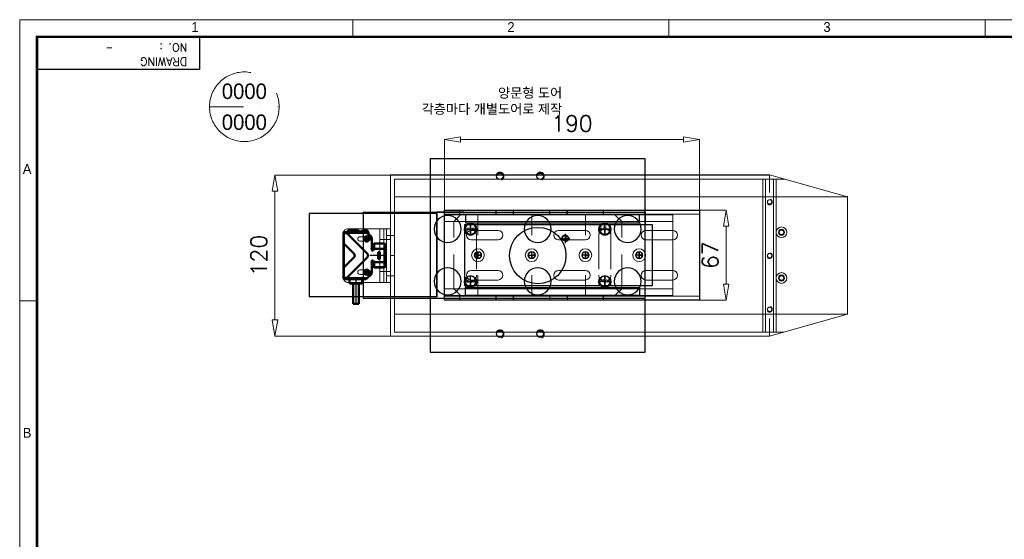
# Model space of a CAD drawing. Header units: millimetres. Extents: x -1665 to -228, y -18120 to -17108.
# Tile 4 of 5: x -1665 to -932, y -17495 to -17108. Entities that reach past the tile are written whole.
import ezdxf
from ezdxf.enums import TextEntityAlignment as Align

# ---------------------------------------------------------------- set-up
doc = ezdxf.new("R2010")
doc.units = ezdxf.units.MM
doc.header["$LTSCALE"] = 4
for name, pattern in [('CENTER', [50.8, 31.75, -6.35, 6.35, -6.35]), ('DASHED', [0.2068, 0.1655, -0.0413]), ('DIVIDE2', [15.875, 6.35, -3.175, 0, -3.175, 0, -3.175]), ('HIDDEN', [9.525, 6.35, -3.175])]:
    doc.linetypes.add(name, pattern=pattern)
doc.layers.get('0').update_dxf_attribs({"lineweight": 15})
for name, color, linetype in [('0_숨은선', 2, 'HIDDEN'), ('250', 7, 'Continuous'), ('3', 3, 'Continuous'), ('BOM', 6, 'Continuous'), ('BOM-UDEF', 3, 'Continuous'), ('CL', 1, 'CENTER'), ('FL', 1, 'Continuous'), ('ㄴ', 5, 'Continuous')]:
    doc.layers.add(name, color=color, linetype=linetype)
for name, color, linetype, lineweight in [('1', 1, 'CENTER', 15), ('2', 2, 'HIDDEN', 13), ('2d ConnectionPoints', 7, 'Continuous', 50), ('5', 6, 'DIVIDE2', 15), ('AM_0', 7, 'Continuous', 50), ('AM_4', 3, 'Continuous', 25), ('AM_5', 3, 'Continuous', 25), ('AM_7', 7, 'CENTER', 25), ('AM_9', 6, 'DASHED', 25), ('가시적 모서리(ISO)', 7, 'Continuous', 18)]:
    doc.layers.add(name, color=color, linetype=linetype, lineweight=lineweight)
doc.styles.add('AUTO', font='romans.shx', dxfattribs={"bigfont": 'whgtxt.shx'})
doc.styles.add('GHS', font='romans__.ttf', dxfattribs={"bigfont": 'ghs'})
doc.styles.add('ROMANS', font='Gulim.ttf', dxfattribs={"height": 2})
doc.styles.add('SIMPLEX', font='SIMPLEX.SHX')
doc.styles.get("Standard").update_dxf_attribs({"font": 'batang.ttc'})
doc.dimstyles.new('사본(2) 사본X12 org', dxfattribs={"dimscale": 12, "dimtxt": 1, "dimasz": 1, "dimexe": 0, "dimexo": 0, "dimgap": 0.5, "dimtad": 1, "dimdec": 3, "dimzin": 9, "dimdsep": 46, "dimtxsty": 'AUTO', "dimblk": 'CLOSEDBLANK', "dimcen": 0, "dimclrd": 5, "dimclre": 5, "dimclrt": 7, "dimadec": 0, "dimazin": 2, "dimtfac": 1, "dimtdec": 3, "dimtmove": 0, "dimatfit": 3, "dimldrblk": 'CLOSEDBLANK', "dimfxl": 0, "dimtolj": 1, "dimtzin": 1, "dimlwd": 13, "dimlwe": 13, "dimarcsym": 0})

# ---------------------------------------------------------------- blocks, each defined once
blk = doc.blocks.new('_ClosedBlank')
at = {"color": 0, "linetype": 'ByBlock', "lineweight": -2}
for p, q in [((-1, 0.167), (0, 0)), ((-1, 0.167), (-1, -0.167)), ((0, 0), (-1, -0.167))]:
    blk.add_line(p, q, dxfattribs=at)
blk = doc.blocks.new('*D572')
at = {"color": 5, "lineweight": 13}
for p, q in [((-1348.68, -17249.46), (-1348.68, -17196.85)), ((-1170.68, -17196.85), (-1336.68, -17196.85)), ((-1158.68, -17249.46), (-1158.68, -17196.85))]:
    blk.add_line(p, q, dxfattribs=at)
at = {"layer": 'Defpoints', "color": 0}
for p in [(-1348.68, -17196.85), (-1348.68, -17249.46), (-1158.68, -17249.46)]:
    blk.add_point(p, dxfattribs=at)
at = {"color": 5, "linetype": 'ByBlock', "lineweight": 13, "xscale": 12, "yscale": 12, "zscale": 12, "rotation": 180}
blk.add_blockref('_ClosedBlank', (-1348.68, -17196.85), dxfattribs=at)
at = {"color": 5, "linetype": 'ByBlock', "lineweight": 13, "xscale": 12, "yscale": 12, "zscale": 12}
blk.add_blockref('_ClosedBlank', (-1158.68, -17196.85), dxfattribs=at)
at = {"color": 7, "insert": (-1253.68, -17184.85), "char_height": 12, "attachment_point": 5, "style": 'AUTO'}
blk.add_mtext('\\A1;190', dxfattribs=at)
blk = doc.blocks.new('*D573')
at = {"color": 5, "lineweight": 13}
for p, q in [((-1158.68, -17249.46), (-1138.82, -17249.46)), ((-1138.82, -17261.46), (-1138.82, -17304.46)), ((-1158.68, -17316.46), (-1138.82, -17316.46))]:
    blk.add_line(p, q, dxfattribs=at)
at = {"layer": 'Defpoints', "color": 0}
for p in [(-1158.68, -17249.46), (-1158.68, -17316.46), (-1138.82, -17316.46)]:
    blk.add_point(p, dxfattribs=at)
at = {"color": 5, "linetype": 'ByBlock', "lineweight": 13, "xscale": 12, "yscale": 12, "zscale": 12}
for p, rotation in [((-1138.82, -17249.46), 90), ((-1138.82, -17316.46), 270)]:
    blk.add_blockref('_ClosedBlank', p, dxfattribs=dict(at, rotation=rotation))
at = {"color": 7, "insert": (-1150.82, -17282.96), "char_height": 12, "attachment_point": 5, "rotation": 90, "style": 'AUTO'}
blk.add_mtext('\\A1;67', dxfattribs=at)
blk = doc.blocks.new('A$Ccdfdd03f')
at = {"elevation": 1736.68}
blk.add_lwpolyline([(0, -40.27), (160, -40.27), (160, 103.73), (0, 103.73)], close=True, dxfattribs=at)
for centre, radius in [((51.82, 90.75, 1736.68), 2.4), ((81.82, 90.75, 1736.68), 2.4), ((30, 51.23, 1736.68), 4.5), ((130, 51.23, 1736.68), 4.5), ((30, 12.23, 1736.68), 4.5), ((130, 12.23, 1736.68), 4.5), ((51.82, -26.75, 1736.68), 2.4), ((81.82, -26.75, 1736.68), 2.4)]:
    blk.add_circle(centre, radius)
at = {"layer": '3'}
for centre in [(51.82, 90.75, 1736.68), (81.82, 90.75, 1736.68), (51.82, -26.75, 1736.68), (81.82, -26.75, 1736.68)]:
    blk.add_arc(centre, 3, 293.62515, 151.36936, dxfattribs=at)
at = {"layer": 'BOM'}
blk.add_circle((80, 31.73, 1736.68), 21, dxfattribs=at)
blk = doc.blocks.new('*D577')
at = {"color": 5, "lineweight": 13}
for p, q in [((-1106.61, -17223.23), (-1474.74, -17223.23)), ((-1474.74, -17235.23), (-1474.74, -17331.23)), ((-1106.61, -17343.23), (-1474.74, -17343.23))]:
    blk.add_line(p, q, dxfattribs=at)
at = {"layer": 'Defpoints', "color": 0}
for p in [(-1106.61, -17223.23), (-1474.74, -17343.23), (-1106.61, -17343.23)]:
    blk.add_point(p, dxfattribs=at)
at = {"color": 5, "linetype": 'ByBlock', "lineweight": 13, "xscale": 12, "yscale": 12, "zscale": 12}
for p, rotation in [((-1474.74, -17223.23), 90), ((-1474.74, -17343.23), 270)]:
    blk.add_blockref('_ClosedBlank', p, dxfattribs=dict(at, rotation=rotation))
at = {"color": 7, "insert": (-1486.74, -17283.23), "char_height": 12, "attachment_point": 5, "rotation": 90, "style": 'AUTO'}
blk.add_mtext('\\A1;120', dxfattribs=at)
blk = doc.blocks.new('A$C5eca8052')
at = {"layer": '2d ConnectionPoints'}
blk.add_point((22.35, 19.15), dxfattribs=at)
at = {"layer": 'AM_0'}
for p, q in [((11.14, 50.74), (13.96, 53.56)), ((13.1, 53.65), (13.1, 52.7)), ((13.96, 38.06), (29.25, 53.35)), ((15.1, 55.65), (15.57, 55.65)), ((31.25, 54.15), (15.38, 54.15)), ((15.71, 55.65), (15.71, 54.15)), ((17.2, 55.17), (17.48, 55.01)), ((22.17, 55.33), (19.85, 54.73)), ((20.03, 54.85), (20, 54.85)), ((22.85, 55.65), (21.94, 55.65)), ((22.85, 55.65), (22.85, 55.57)), ((24.66, 55.65), (23.75, 55.65)), ((23.75, 55.57), (23.75, 55.65)), ((24.03, 55.35), (24.57, 55.25)), ((24.57, 55.25), (24.57, 54.15)), ((26.55, 55.27), (28.05, 55.27)), ((26.55, 55.27), (26.55, 55.03)), ((26.85, 55.27), (26.85, 55.02)), ((27.07, 55.02), (28.4, 55.02)), ((27.3, 55.27), (27.3, 55.02)), ((27.52, 55.27), (27.52, 55.02)), ((28.05, 55.27), (28.05, 55.02)), ((28.6, 54.82), (28.6, 54.15)), ((31.25, 53.35), (29.25, 53.35)), ((31.36, 53.15), (31.36, 45.56)), ((31.55, 53.85), (31.55, 19.45)), ((1.16, 45.65), (0.55, 45.04)), ((0.55, 45.04), (0.55, 28.26)), ((8.9, 45.65), (1.16, 45.65)), ((1.16, 45.65), (1.16, 41.62)), ((9.55, 45), (8.9, 45.65)), ((8.9, 45.65), (8.9, 41.62)), ((10.25, 45), (9.55, 45)), ((9.55, 45), (9.55, 40.32)), ((10.55, 40.96), (10.55, 49.32)), ((12.7, 49.35), (12.7, 48.7)), ((16, 48.7), (16, 49.35)), ((23.86, 38.06), (31.36, 45.56)), ((0.85, 41.04), (0.55, 40.96)), ((1.16, 41.62), (0.85, 41.04)), ((0.85, 41.04), (0.85, 32.26)), ((8.9, 41.62), (1.16, 41.62)), ((5.75, 39.15), (4.55, 39.15)), ((4.55, 39.15), (4.55, 34.15)), ((5.75, 34.15), (5.75, 39.15)), ((10.25, 40.32), (9.55, 40.32)), ((11.05, 41.62), (10.55, 41.62)), ((0.55, 32.34), (0.85, 32.26)), ((0.85, 32.26), (1.16, 31.68)), ((1.16, 31.68), (8.9, 31.68)), ((1.16, 31.68), (1.16, 27.65)), ((4.55, 34.15), (5.75, 34.15)), ((8.9, 31.68), (8.9, 27.65)), ((9.55, 32.98), (10.25, 32.98)), ((9.55, 32.98), (9.55, 28.3)), ((10.55, 32.34), (10.55, 23.98)), ((10.55, 31.68), (11.05, 31.68)), ((29.25, 19.95), (13.96, 35.24)), ((31.36, 27.74), (23.86, 35.24)), ((0.55, 28.26), (1.16, 27.65)), ((1.16, 27.65), (8.9, 27.65)), ((8.9, 27.65), (9.55, 28.3)), ((9.55, 28.3), (10.25, 28.3)), ((13.96, 19.74), (11.14, 22.56)), ((12.7, 24.6), (12.7, 23.95)), ((16, 23.95), (16, 24.6)), ((31.36, 27.74), (31.36, 20.15)), ((31.25, 19.15), (15.38, 19.15)), ((17.6, 19.05), (17.6, 16.15)), ((27.1, 19.05), (17.6, 19.05)), ((26.7, 15.75), (18, 15.75)), ((20.3, 15.75), (20.3, 0.75)), ((24.4, 0.75), (24.4, 15.75)), ((27.1, 16.15), (27.1, 19.05)), ((29.25, 19.95), (31.25, 19.95)), ((24.4, 0.75), (20.3, 0.75))]:
    blk.add_line(p, q, dxfattribs=at)
for points in [[(13.6, 54.97), (13.48, 54.82), (13.38, 54.66), (13.25, 54.41), (13.16, 54.14), (13.12, 53.9), (13.1, 53.66), (13.1, 53.65)], [(13.96, 53.56), (14.13, 53.71), (14.31, 53.84), (14.57, 53.98), (14.86, 54.08), (15.25, 54.15), (15.34, 54.15), (15.37, 54.15), (15.38, 54.15)], [(17.2, 55.17), (16.77, 55.4), (16.28, 55.56), (16, 55.62), (15.71, 55.65)], [(19.85, 54.73), (19.33, 54.64), (18.8, 54.64), (18.28, 54.71), (17.78, 54.87), (17.48, 55.01)], [(20.03, 54.85), (20.07, 54.89), (20.08, 54.91)], [(20.08, 54.91), (20.35, 55.13), (20.71, 55.36), (21.12, 55.53), (21.52, 55.62), (21.94, 55.65)], [(24.03, 55.35), (23.5, 55.44), (22.94, 55.44), (22.55, 55.4), (22.17, 55.33)], [(22.85, 55.57), (23.39, 55.59), (23.75, 55.57)], [(27.07, 55.02), (26.45, 55.03), (25.83, 55.08), (25.19, 55.15), (24.57, 55.25)], [(24.66, 55.65), (24.94, 55.64), (25.23, 55.59), (25.65, 55.47), (26.05, 55.27), (26.29, 55.1), (26.37, 55.04)], [(28.6, 54.82), (28.6, 54.82), (28.59, 54.89), (28.55, 54.95), (28.5, 54.99), (28.4, 55.02)], [(31.25, 53.35), (31.26, 53.35), (31.28, 53.34), (31.3, 53.32), (31.33, 53.29), (31.35, 53.21), (31.36, 53.15)], [(9.55, 40.32), (9.25, 40.95), (8.9, 41.62)], [(10.55, 40.96), (10.54, 40.81), (10.51, 40.67), (10.47, 40.53), (10.39, 40.4), (10.34, 40.35), (10.28, 40.32), (10.25, 40.32)], [(10.55, 42.31), (10.57, 42.14), (10.62, 41.97), (10.73, 41.79), (10.85, 41.69), (10.95, 41.64), (11.05, 41.62)], [(8.9, 31.68), (9.24, 32.32), (9.55, 32.98)], [(10.25, 32.98), (10.29, 32.97), (10.35, 32.94), (10.41, 32.87), (10.49, 32.71), (10.53, 32.53), (10.55, 32.35), (10.55, 32.34)], [(11.05, 31.68), (10.95, 31.66), (10.85, 31.61), (10.72, 31.5), (10.65, 31.39), (10.6, 31.27), (10.56, 31.13), (10.55, 30.99)], [(15.38, 19.15), (15.37, 19.15), (15.34, 19.15), (15.25, 19.15), (14.86, 19.22), (14.58, 19.32), (14.31, 19.46), (14.13, 19.59), (13.96, 19.74)], [(31.36, 20.15), (31.35, 20.08), (31.33, 20.02), (31.31, 19.98), (31.28, 19.96), (31.26, 19.95), (31.25, 19.95)]]:
    blk.add_lwpolyline(points, dxfattribs=at)
for centre, radius, start, end in [((15.1, 53.65), 2, 90, 138.59038), ((15.57, 52.65), 3, 87.34473, 90), ((20.4, 54.55), 0.5, 143.08711, 155.22245), ((31.25, 53.85), 0.3, 0, 90), ((10.25, 45.3), 0.3, 270, 0), ((12.55, 49.32), 2, 135, 180), ((14.35, 49.35), 1.65, 0, 180), ((14.35, 48.7), 1.65, 180, 0), ((15.38, 36.65), 2, 135, 225), ((25.28, 36.65), 2, 135, 225), ((10.25, 28), 0.3, 0, 90), ((12.55, 23.98), 2, 180, 225), ((14.35, 24.6), 1.65, 0, 180), ((14.35, 23.95), 1.65, 180, 0), ((18, 16.15), 0.4, 180, 270), ((18.45, 18.75), 0.4, 48.59033, 90), ((26.25, 18.75), 0.4, 90, 131.40967), ((26.7, 16.15), 0.4, 270, 0), ((31.25, 19.45), 0.3, 270, 0)]:
    blk.add_arc(centre, radius, start, end, dxfattribs=at)
at = {"layer": 'AM_4'}
for p, q in [((14.26, 53.15), (11.49, 50.38)), ((13.6, 54.97), (13.6, 53.2)), ((13.9, 53.5), (14.26, 53.15)), ((14.32, 53.27), (14.26, 53.15)), ((14.26, 53.15), (29.05, 53.15)), ((17.48, 55.01), (17.48, 54.15)), ((20.52, 54.91), (20.08, 54.91)), ((21.82, 55.24), (21.82, 54.15)), ((27.51, 55.02), (27.51, 54.15)), ((31.25, 53.35), (31.25, 54.15)), ((31.55, 53.15), (31.36, 53.15)), ((10.25, 45), (10.25, 40.32)), ((10.55, 49.32), (11.05, 49.32)), ((11.05, 49.32), (11.05, 41.62)), ((11.14, 50.74), (11.49, 50.38)), ((31.25, 27.85), (31.25, 45.45)), ((10.25, 32.98), (10.25, 28.3)), ((11.05, 31.68), (11.05, 23.98)), ((10.55, 23.98), (11.05, 23.98)), ((11.14, 22.56), (11.49, 22.92)), ((11.49, 22.92), (14.26, 20.15)), ((13.9, 19.8), (14.26, 20.15)), ((14.26, 20.15), (14.32, 20.03)), ((14.26, 20.15), (29.05, 20.15)), ((27.1, 16.15), (17.6, 16.15)), ((31.25, 19.15), (31.25, 19.95)), ((31.36, 20.15), (31.55, 20.15))]:
    blk.add_line(p, q, dxfattribs=at)
for points in [[(15.38, 54.15), (15.37, 54.15), (15.37, 54.15), (15.36, 54.15), (15.35, 54.15), (15.33, 54.15), (15.3, 54.15), (15.25, 54.14), (15.16, 54.12), (14.99, 54.05), (14.9, 53.99), (14.73, 53.86), (14.57, 53.68), (14.53, 53.62), (14.42, 53.46), (14.32, 53.27)], [(14.32, 20.03), (14.42, 19.85), (14.53, 19.68), (14.57, 19.62), (14.73, 19.45), (14.9, 19.31), (14.99, 19.25), (15.16, 19.18), (15.25, 19.16), (15.3, 19.15), (15.33, 19.15), (15.35, 19.15), (15.36, 19.15), (15.37, 19.15), (15.37, 19.15), (15.38, 19.15)]]:
    blk.add_lwpolyline(points, dxfattribs=at)
for centre, start, end in [((12.55, 49.32), 135, 180), ((12.55, 23.98), 180, 225)]:
    blk.add_arc(centre, 1.5, start, end, dxfattribs=at)
for centre, major_axis, start_param, end_param in [((14.32, 53.21), (0.354, -0.354), 1.656688, 3.141593), ((14.32, 20.09), (0.354, 0.354), 3.141593, 4.626497)]:
    blk.add_ellipse(centre, major_axis=major_axis, ratio=0.086104, start_param=start_param, end_param=end_param, dxfattribs=at)
at = {"layer": 'AM_5'}
for p, q in [((0.55, 45.04), (9.51, 45.04)), ((0.55, 28.26), (9.51, 28.26))]:
    blk.add_line(p, q, dxfattribs=at)
at = {"layer": 'AM_7'}
for p, q in [((23.3, 55.73), (23.3, 54.08)), ((12.62, 49.35), (16.08, 49.35)), ((12.62, 48.7), (16.08, 48.7)), ((14.35, 46.97), (14.35, 51.08)), ((0, 36.65), (12.1, 36.65)), ((12.62, 24.6), (16.08, 24.6)), ((12.62, 23.95), (16.08, 23.95)), ((14.35, 22.22), (14.35, 26.33)), ((22.35, 19.53), (22.35, 0))]:
    blk.add_line(p, q, dxfattribs=at)
at = {"layer": 'AM_9'}
for p, q in [((18.01, 54.79), (18.01, 54.15)), ((18.05, 54.77), (18.05, 54.15)), ((18.47, 54.68), (18.47, 54.15)), ((18.51, 54.67), (18.47, 54.68)), ((18.51, 54.15), (18.51, 54.67)), ((19, 54.63), (19, 54.15)), ((19.9, 54.55), (19.9, 54.15)), ((26.7, 54.55), (19.9, 54.55)), ((20.03, 54.85), (26.6, 54.85)), ((26.52, 54.91), (20.52, 54.91)), ((22.85, 54.85), (22.85, 55.57)), ((23.75, 54.85), (23.75, 55.57)), ((24.61, 55.24), (24.55, 55.25)), ((26.25, 55.04), (26.25, 54.15)), ((26.37, 55.04), (26.52, 54.91)), ((26.7, 54.15), (26.7, 54.55)), ((26.78, 55.02), (26.78, 54.15)), ((26.8, 54.15), (26.8, 55.02)), ((27.07, 55.27), (27.07, 55.02)), ((27.86, 55.02), (27.86, 54.15)), ((27.89, 55.02), (27.89, 54.15)), ((28, 54.15), (28, 55.02)), ((28.21, 55.02), (28.21, 54.15)), ((28.37, 55.02), (28.37, 54.15)), ((31.15, 53.15), (31.15, 19.75)), ((31.15, 53.15), (31.36, 53.15)), ((31.15, 52.65), (31.55, 52.65)), ((1.25, 44.5), (0.55, 44.5)), ((1.25, 44.45), (0.55, 44.45)), ((1.25, 44.5), (1.25, 28.8)), ((1.25, 40.65), (0.55, 40.65)), ((1.25, 40.59), (0.55, 40.59)), ((1.25, 40.34), (0.55, 40.34)), ((1.25, 40.3), (0.55, 40.3)), ((1.25, 33), (0.55, 33)), ((1.25, 32.96), (0.55, 32.96)), ((1.25, 32.71), (0.55, 32.71)), ((1.25, 32.65), (0.55, 32.65)), ((0.55, 28.85), (1.25, 28.85)), ((0.55, 28.8), (1.25, 28.8)), ((31.15, 20.25), (31.55, 20.25)), ((31.15, 19.75), (31.55, 19.75))]:
    blk.add_line(p, q, dxfattribs=at)
blk.add_lwpolyline([(26.52, 54.91), (26.54, 54.88), (26.57, 54.85)], dxfattribs=at)
for centre, radius, start, end in [((15.57, 52.65), 3, 78.66452, 87.34473), ((19.02, 57.97), 3.34, 237.04696, 246.0865), ((19.02, 57.97), 3.34, 249.0475, 252.37143), ((20.4, 54.55), 0.5, 155.22245, 180), ((26.2, 54.55), 0.5, 0, 36.91289)]:
    blk.add_arc(centre, radius, start, end, dxfattribs=at)
blk = doc.blocks.new('A$C53978914')
for p, q in [((0, 3), (0, 0)), ((40, 3), (0, 3)), ((40, 3), (40, 0)), ((40, 0), (0, 0))]:
    blk.add_line(p, q)
at = {"layer": '1'}
for p, q in [((5, 0), (5, 3)), ((35, 0), (35, 3))]:
    blk.add_line(p, q, dxfattribs=at)
blk = doc.blocks.new('A$C81a78293')
blk.add_lwpolyline([(0, 0), (5, 0), (5, 40), (0, 40)], close=True)
at = {"layer": '1'}
for p, q in [((0, 32), (5, 32)), ((0, 8), (5, 8))]:
    blk.add_line(p, q, dxfattribs=at)
blk = doc.blocks.new('A$C78ed14be')
for p, q in [((0, 3), (0, 37)), ((3, 40), (30, 40)), ((27, 0), (27, 40)), ((30, 0), (30, 40)), ((3, 0), (30, 0))]:
    blk.add_line(p, q)
at = {"elevation": 0}
for points in [[(18.2, 30.73), (12.2, 30.73, -1), (12.2, 34.03), (18.2, 34.03, -1)], [(18.2, 9.28), (12.2, 9.28, 1), (12.2, 5.98), (18.2, 5.98, 1)]]:
    blk.add_lwpolyline(points, format="xyb", close=True, dxfattribs=at)
for centre, start, end in [((3, 37), 90, 180), ((3, 3), 180, 270)]:
    blk.add_arc(centre, 3, start, end)
at = {"layer": '1'}
for p, q in [((30, 32), (27, 32)), ((30, 8), (27, 8))]:
    blk.add_line(p, q, dxfattribs=at)
blk = doc.blocks.new('A$C943338a3')
blk.add_line((65, 47.5, 1736.68), (65, 41.5, 1736.68))
blk.add_line((65, 47.5, 1736.68), (65, 41.5, 1736.68))
blk.add_circle((65, 44.5, 1736.68), 2.07)
at = {"layer": '2'}
for p, q in [((23, 57, 1736.68), (28, 62, 1736.68)), ((143, 62, 1736.68), (28, 62, 1736.68)), ((143, 62, 1736.68), (148, 57, 1736.68)), ((23, 7, 1736.68), (23, 57, 1736.68)), ((148, 7, 1736.68), (148, 57, 1736.68)), ((31, 47, 1736.68), (31, 17, 1736.68)), ((40, 47, 1736.68), (40, 17, 1736.68)), ((131, 47, 1736.68), (131, 17, 1736.68)), ((140, 47, 1736.68), (140, 17, 1736.68)), ((23, 7, 1736.68), (28, 2, 1736.68)), ((143, 2, 1736.68), (28, 2, 1736.68)), ((143, 2, 1736.68), (148, 7, 1736.68))]:
    blk.add_line(p, q, dxfattribs=at)
for centre, start, end in [((35.5, 47, 1736.68), 0, 180), ((135.5, 47, 1736.68), 0, 180), ((35.5, 17, 1736.68), 180, 0), ((135.5, 17, 1736.68), 180, 0)]:
    blk.add_arc(centre, 4.5, start, end, dxfattribs=at)
at = {"layer": '250', "color": 0}
for p, q in [((215.5, 64, 1736.68), (5.5, 64, 1736.68)), ((5.5, 64, 1736.68), (5.5, 54.5, 1736.68)), ((140.5, 64, 1736.68), (160.5, 64, 1736.68)), ((140.5, 63, 1736.68), (140.5, 63, 1736.68)), ((160.5, 63, 1736.68), (255.5, 63, 1736.68)), ((160.5, 1, 1736.68), (160.5, 63, 1736.68)), ((160.5, 63, 1736.68), (160.5, 1, 1736.68)), ((215.5, 64, 1736.68), (215.5, 64, 1736.68)), ((215.5, 64, 1736.68), (215.5, 63, 1736.68)), ((215.5, 63, 1736.68), (215.5, 64, 1736.68)), ((215.5, 64, 1736.68), (215.5, 1, 1736.68)), ((255.5, 63, 1736.68), (255.5, 1, 1736.68)), ((0, 9.5, 1736.68), (0, 54.5, 1736.68)), ((0, 54.5, 1736.68), (0, 54.5, 1736.68)), ((0, 54.5, 1736.68), (140, 54.5, 1736.68)), ((140, 54.5, 1736.68), (140, 9.5, 1736.68)), ((0, 32, 1736.68), (0, 32, 1736.68)), ((140, 32, 1736.68), (140, 32, 1736.68)), ((140, 32, 1736.68), (140, 9.5, 1736.68)), ((140, 9.5, 1736.68), (0, 9.5, 1736.68)), ((5.5, 0, 1736.68), (5.5, 9.5, 1736.68)), ((140, 9.5, 1736.68), (140, 9.5, 1736.68)), ((140.5, 1, 1736.68), (140.5, 1, 1736.68)), ((160.5, 1, 1736.68), (255.5, 1, 1736.68)), ((215.5, 1, 1736.68), (215.5, 0, 1736.68)), ((215.5, 0, 1736.68), (5.5, 0, 1736.68)), ((160.5, 0, 1736.68), (140.5, 0, 1736.68))]:
    blk.add_line(p, q, dxfattribs=at)
at = {"layer": '250', "color": 4}
for p, q in [((9.74, 56, 1736.68), (9.74, 62, 1736.68)), ((9.74, 62, 1736.68), (9.74, 62, 1736.68)), ((9.74, 62, 1736.68), (139.25, 62, 1736.68)), ((139.25, 62, 1736.68), (139.25, 56, 1736.68)), ((139.25, 56, 1736.68), (9.74, 56, 1736.68)), ((9.74, 56, 1736.68), (9.74, 56, 1736.68)), ((139.25, 56, 1736.68), (139.25, 56, 1736.68)), ((139.25, 8, 1736.68), (9.74, 8, 1736.68)), ((9.74, 8, 1736.68), (9.74, 2, 1736.68)), ((139.25, 9.5, 1736.68), (139.25, 8, 1736.68)), ((139.25, 8, 1736.68), (139.25, 8, 1736.68)), ((139.25, 2, 1736.68), (139.25, 8, 1736.68)), ((9.74, 2, 1736.68), (9.74, 2, 1736.68)), ((9.74, 2, 1736.68), (139.25, 2, 1736.68))]:
    blk.add_line(p, q, dxfattribs=at)
at = {"layer": '250', "color": 1}
for p, q in [((35.5, 51.5, 1736.68), (31.5, 51.5, 1736.68)), ((31.5, 51.5, 1736.68), (39.5, 51.5, 1736.68)), ((35.5, 47.5, 1736.68), (35.5, 55.5, 1736.68)), ((39.5, 51.5, 1736.68), (35.5, 51.5, 1736.68)), ((35.5, 51.5, 1736.68), (35.5, 47.5, 1736.68)), ((135.5, 51.5, 1736.68), (131.5, 51.5, 1736.68)), ((131.5, 51.5, 1736.68), (139.5, 51.5, 1736.68)), ((135.5, 47.5, 1736.68), (135.5, 55.5, 1736.68)), ((135.5, 55.5, 1736.68), (135.5, 51.5, 1736.68)), ((135.5, 51.5, 1736.68), (135.5, 47.5, 1736.68)), ((10, 32, 1736.68), (7.5, 32, 1736.68)), ((7.5, 32, 1736.68), (12.5, 32, 1736.68)), ((10, 29.5, 1736.68), (10, 34.5, 1736.68)), ((10, 34.5, 1736.68), (10, 32, 1736.68)), ((10, 32, 1736.68), (10, 29.5, 1736.68)), ((50, 32, 1736.68), (47.5, 32, 1736.68)), ((47.5, 32, 1736.68), (52.5, 32, 1736.68)), ((50, 29.5, 1736.68), (50, 34.5, 1736.68)), ((50, 34.5, 1736.68), (50, 32, 1736.68)), ((50, 32, 1736.68), (50, 29.5, 1736.68)), ((92.5, 32, 1736.68), (87.5, 32, 1736.68)), ((87.5, 32, 1736.68), (90, 32, 1736.68)), ((90, 29.5, 1736.68), (90, 34.5, 1736.68)), ((90, 32, 1736.68), (90, 29.5, 1736.68)), ((130, 32, 1736.68), (127.5, 32, 1736.68)), ((127.5, 32, 1736.68), (132.5, 32, 1736.68)), ((130, 29.5, 1736.68), (130, 34.5, 1736.68)), ((130, 34.5, 1736.68), (130, 32, 1736.68)), ((130, 32, 1736.68), (130, 29.5, 1736.68)), ((35.5, 8.5, 1736.68), (35.5, 16.5, 1736.68)), ((35.5, 16.5, 1736.68), (35.5, 12.5, 1736.68)), ((135.5, 8.5, 1736.68), (135.5, 16.5, 1736.68)), ((35.5, 12.5, 1736.68), (31.5, 12.5, 1736.68)), ((31.5, 12.5, 1736.68), (39.5, 12.5, 1736.68)), ((35.5, 12.5, 1736.68), (35.5, 8.5, 1736.68)), ((135.5, 12.5, 1736.68), (131.5, 12.5, 1736.68)), ((131.5, 12.5, 1736.68), (139.5, 12.5, 1736.68)), ((139.5, 12.5, 1736.68), (135.5, 12.5, 1736.68)), ((135.5, 12.5, 1736.68), (135.5, 12.5, 1736.68)), ((135.5, 12.5, 1736.68), (135.5, 8.5, 1736.68))]:
    blk.add_line(p, q, dxfattribs=at)
at = {"layer": '250', "color": 5}
for centre in [(18.5, 51.5, 1736.68), (85.5, 51.5, 1736.68), (152.5, 51.5, 1736.68), (18.5, 12.5, 1736.68), (85.5, 12.5, 1736.68), (152.5, 12.5, 1736.68)]:
    blk.add_circle(centre, 10, dxfattribs=at)
at = {"layer": '250', "color": 2}
for centre in [(35.5, 51.5, 1736.68), (135.5, 51.5, 1736.68), (35.5, 12.5, 1736.68), (135.5, 12.5, 1736.68)]:
    blk.add_circle(centre, 4, dxfattribs=at)
at = {"layer": '250', "color": 0}
for centre in [(10, 32, 1736.68), (50, 32, 1736.68), (90, 32, 1736.68), (130, 32, 1736.68)]:
    blk.add_circle(centre, 2.5, dxfattribs=at)
at = {"layer": 'BOM-UDEF'}
blk.add_circle((64.4, 45.6, 1736.68), 0.25, dxfattribs=at)
at = {"layer": 'CL'}
for p, q in [((68.5, 44.5, 1736.68), (61.5, 44.5, 1736.68)), ((65, 48, 1736.68), (65, 41, 1736.68))]:
    blk.add_line(p, q, dxfattribs=at)
at = {"layer": 'FL'}
blk.add_arc((65, 44.5, 1736.68), 2.5, 0, 270, dxfattribs=at)
at = {"layer": '250', "color": 3}
for p in [(33.95, 50.87, 1736.68), (132.94, 50.19, 1736.68), (33.64, 11.73, 1736.68), (132.98, 11.23, 1736.68)]:
    blk.add_text('M8', height=2.5, dxfattribs=at).set_placement(p)
blk = doc.blocks.new('A$C2013f792')
for p, q in [((170, 55), (0, 55)), ((170, 5), (0, 5))]:
    blk.add_line(p, q)
blk.add_lwpolyline([(0, 0), (170, 0), (170, 60), (0, 60)], close=True)
for centre, radius in [((25, 30), 4.75), ((25, 30), 2.75), ((65, 30), 4.75), ((65, 30), 2.75), ((105, 30), 4.75), ((105, 30), 2.75), ((145, 30), 4.75), ((145, 30), 2.75)]:
    blk.add_circle(centre, radius)
at = {"layer": '1'}
for p, q in [((25, 60), (25, 45)), ((65, 60), (65, 45)), ((105, 60), (105, 45)), ((25, 15), (25, 0)), ((65, 15), (65, 0)), ((105, 15), (105, 0))]:
    blk.add_line(p, q, dxfattribs=at)
blk = doc.blocks.new('A$C894eff03')
at = {"xscale": -1}
blk.add_blockref('A$C943338a3', (255.5, 0, -1736.68), dxfattribs=at)
blk.add_blockref('A$C2013f792', (100.5, 2))
blk = doc.blocks.new('A$Cd212e8a3')
for p, q in [((0, 67.5, 0), (190, 67.5, 0)), ((0, 67.5, 0), (0, 64.5, 0)), ((0, 67.5, 0), (0, 0.5, 0)), ((190, 67.5, 0), (190, 0.5, 0)), ((0, 64.5, 0), (190, 64.5, 0)), ((40, 52.5, 0), (20, 52.5, 0)), ((105, 52.5, 0), (85, 52.5, 0)), ((170, 52.5, 0), (150, 52.5, 0)), ((40, 45.5, 0), (20, 45.5, 0)), ((105, 45.5, 0), (85, 45.5, 0)), ((170, 45.5, 0), (150, 45.5, 0)), ((40, 22.5, 0), (20, 22.5, 0)), ((105, 22.5, 0), (85, 22.5, 0)), ((170, 22.5, 0), (150, 22.5, 0)), ((40, 15.5, 0), (20, 15.5, 0)), ((105, 15.5, 0), (85, 15.5, 0)), ((170, 15.5, 0), (150, 15.5, 0)), ((0, 3.5, 0), (190, 3.5, 0)), ((0, 3.5, 0), (0, 0.5, 0)), ((0, 0.5, 0), (190, 0.5, 0))]:
    blk.add_line(p, q)
for centre, start, end in [((20, 49, 0), 90, 270), ((40, 49, 0), 270, 90), ((85, 49, 0), 90, 270), ((105, 49, 0), 270, 90), ((150, 49, 0), 90, 270), ((170, 49, 0), 270, 90), ((20, 19, 0), 90, 270), ((40, 19, 0), 270, 90), ((85, 19, 0), 90, 270), ((105, 19, 0), 270, 90), ((150, 19, 0), 90, 270), ((170, 19, 0), 270, 90)]:
    blk.add_arc(centre, 3.5, start, end)
at = {"layer": '0_숨은선'}
for p, q in [((11.5, 64.5, 0), (11.5, 67.5, 0)), ((38.5, 64.5, 0), (38.5, 67.5, 0)), ((51.5, 64.5, 0), (51.5, 67.5, 0)), ((78.5, 64.5, 0), (78.5, 67.5, 0)), ((91.53, 67.5, 0), (91.53, 64.5, 0)), ((91.53, 64.5, 0), (91.53, 67.5, 0)), ((118.5, 64.5, 0), (118.5, 67.5, 0)), ((11.5, 0.5, 0), (11.5, 3.5, 0)), ((38.5, 0.5, 0), (38.5, 3.5, 0)), ((51.5, 0.5, 0), (51.5, 3.5, 0)), ((78.5, 0.5, 0), (78.5, 3.5, 0)), ((91.53, 3.5, 0), (91.53, 0.5, 0)), ((118.5, 0.5, 0), (118.5, 3.5, 0))]:
    blk.add_line(p, q, dxfattribs=at)
blk = doc.blocks.new('A$C3868d5b5')
for p, q in [((342.57, 120), (60.5, 120, 0)), ((60.5, 0, 0), (60.5, 120, 0)), ((342.57, 120), (400.5, 103.76, 0)), ((63.5, 3, 0), (63.5, 117, 0)), ((353.64, 117, 0), (63.5, 117, 0)), ((339.57, 3), (339.57, 117, 0)), ((345.57, 3), (345.57, 117, 0)), ((400.5, 103.76, 0), (63.5, 103.76)), ((400.5, 16.24, 0), (400.5, 103.76, 0)), ((400.5, 16.24, 0), (63.5, 16.24, 0)), ((342.57, 0), (400.5, 16.24, 0)), ((353.27, 3, 0), (63.5, 3, 0)), ((342.57, 0), (60.5, 0, 0))]:
    blk.add_line(p, q)
blk.add_lwpolyline([(347.57, 3), (347.57, 117), (337.57, 117), (337.57, 3)], close=True)
for centre in [(342.57, 100), (342.57, 60), (342.57, 20)]:
    blk.add_circle(centre, 1.6)
at = {"layer": '1'}
for p, q in [((342.57, 117), (342.57, 120)), ((342.57, 107, 0), (342.57, 117, 0)), ((60.5, 75), (63.5, 75)), ((60.5, 60), (63.5, 60)), ((60.5, 45, 0), (63.5, 45, 0)), ((342.57, 3), (342.57, 13)), ((342.57, 0), (342.57, 3))]:
    blk.add_line(p, q, dxfattribs=at)
at = {"layer": '3'}
for centre in [(342.57, 100), (342.57, 60), (342.57, 20)]:
    blk.add_arc(centre, 2, 214.56571, 69.69552, dxfattribs=at)
at = {"layer": 'BOM'}
blk.add_lwpolyline([(100.5, 93.77), (290.5, 93.77), (290.5, 26.77), (100.5, 26.77)], close=True, dxfattribs=at)
for name, p in [('A$C894eff03', (0, 28.27)), ('A$Cd212e8a3', (100.5, 26.27, 0)), ('A$C78ed14be', (25.5, 40, 0)), ('A$C81a78293', (55.5, 40, 0))]:
    blk.add_blockref(name, p)
at = {"xscale": -1}
blk.add_blockref('A$C5eca8052', (57.05, 23.35), dxfattribs=at)
at = {"rotation": 270}
blk.add_blockref('A$C53978914', (57.5, 80, 0), dxfattribs=at)
blk = doc.blocks.new('F20180830.18393598')
at = {"color": 2}
for p, q in [((96.5, 389), (96.5, 394)), ((188, 389), (188, 394)), ((279.5, 389), (279.5, 394)), ((5, 312.51), (0, 312.51))]:
    blk.add_line(p, q, dxfattribs=at)
at = {"color": 6}
blk.add_lwpolyline([(0, 0), (0, 394), (559, 394), (559, 0)], close=True, dxfattribs=at)
at = {"const_width": 0.715}
for points in [[(5, 389), (554, 389), (554, 5), (5, 5), (5, 389)], [(5, 389), (554, 389)]]:
    blk.add_lwpolyline(points, dxfattribs=at)
at = {"color": 7}
blk.add_lwpolyline([(5, 5), (554, 5), (554, 389), (5, 389)], close=True, dxfattribs=at)
at = {"color": 2, "style": 'ROMANS'}
for s, p in [('1', (50.75, 390.43)), ('2', (142.25, 390.43)), ('3', (233.75, 390.43)), ('A', (2.14, 349.32)), ('B', (2.14, 272.84))]:
    blk.add_text(s, height=2.86, dxfattribs=at).set_placement(p, align=Align.CENTER)
blk = doc.blocks.new('F20180830.18393625')
at = {"layer": '3'}
for p, q in [((464.7, 3472.2), (464.7, 3388.2)), ((464.7, 3388.2), (44.7, 3388.2))]:
    blk.add_line(p, q, dxfattribs=at)
at = {"xscale": 8.925939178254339, "yscale": 8.925939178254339, "zscale": 8.925939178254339}
blk.add_blockref('F20180830.18393598', (0, 0), dxfattribs=at)
at = {"color": 2, "style": 'SIMPLEX'}
for s, p in [('NO. :', (433.4, 3455.3)), ('DRAWING', (432.7, 3418.8))]:
    blk.add_text(s, height=21, rotation=180, dxfattribs=at).set_placement(p)
at = {"layer": '3', "color": 2, "style": 'GHS', "width": 0.8}
blk.add_text('-', height=21, dxfattribs=at).set_placement((231.7, 3445.2), align=Align.MIDDLE)

msp = doc.modelspace()

# ---------------------------------------------------------------- linework, layer by layer
at = {"color": 4, "linetype": 'CENTER', "lineweight": 0}
msp.add_circle((-1497.5546, -17172.3815), 25.92, dxfattribs=at)
at = {"layer": '5', "lineweight": 0}
msp.add_line((-1523.4746, -17172.3815), (-1471.6346, -17172.3815), dxfattribs=at)
at = {"layer": '가시적 모서리(ISO)'}
msp.add_line((-1048.7238, -17326.9585, 0), (-1048.7238, -17238.9585, 0), dxfattribs=at)
for centre, radius in [((-1097.7238, -17265.9585, 0), 4), ((-1097.7238, -17265.9585, 0), 2.25), ((-1097.7238, -17265.9585, 0), 1.621), ((-1097.7238, -17299.9585, 0), 4), ((-1097.7238, -17299.9585, 0), 2.25), ((-1097.7238, -17299.9585, 0), 1.621)]:
    msp.add_circle(centre, radius, dxfattribs=at)

# ---------------------------------------------------------------- block references
at = {"ltscale": 0.1, "xscale": 0.288, "yscale": 0.288, "zscale": 0.288}
msp.add_blockref('F20180830.18393625', (-1664.7607, -18120.3702), dxfattribs=at)
msp.add_blockref('A$C3868d5b5', (-1449.178, -17343.2262, 0))
at = {"layer": 'ㄴ'}
msp.add_blockref('A$Ccdfdd03f', (-1359.1779, -17314.9585, -1736.6836), dxfattribs=at)

# ---------------------------------------------------------------- texts
at = {"lineweight": 0, "style": 'ROMANS'}
msp.add_text('0000', height=11.52, dxfattribs=at).set_placement((-1497.5546, -17189.6615), align=Align.CENTER)
at = {"color": 4, "insert": (-1260.936, -17178.4197), "char_height": 7.2, "attachment_point": 9, "style": 'ROMANS'}
msp.add_mtext('{\\fGulim|b0|i0|c129|p49;양문형 도어\\P각층마다 개별도어로 제작}', dxfattribs=at)
at = {"layer": '5', "lineweight": 0, "style": 'ROMANS'}
msp.add_text('0000', height=11.52, dxfattribs=at).set_placement((-1497.5546, -17166.6215), align=Align.CENTER)

# ---------------------------------------------------------------- dimensions: what is measured, and where the dimension line sits
dim = msp.add_linear_dim(base=(-1348.6756, -17196.846), p1=(-1158.6756, -17249.4585, 0), p2=(-1348.6756, -17249.4585, 0), dimstyle='사본(2) 사본X12 org')
dim.commit()
dim.dimension.update_dxf_attribs({"geometry": '*D572', "text_midpoint": (-1253.6756, -17184.846)})
dim = msp.add_linear_dim(base=(-1474.744, -17343.2262), p1=(-1106.6121, -17223.2262, 0), p2=(-1106.6121, -17343.2262, 0), angle=90, dimstyle='사본(2) 사본X12 org')
dim.commit()
dim.dimension.update_dxf_attribs({"geometry": '*D577', "text_midpoint": (-1474.744, -17283.2262), "dimtype": 160})
dim = msp.add_linear_dim(base=(-1138.8186, -17316.4585), p1=(-1158.6756, -17249.4585, 0), p2=(-1158.6756, -17316.4585, 0), angle=90, dimstyle='사본(2) 사본X12 org')
dim.commit()
dim.dimension.update_dxf_attribs({"geometry": '*D573', "text_midpoint": (-1150.8186, -17282.9585)})

doc.saveas('drawing.dxf')
